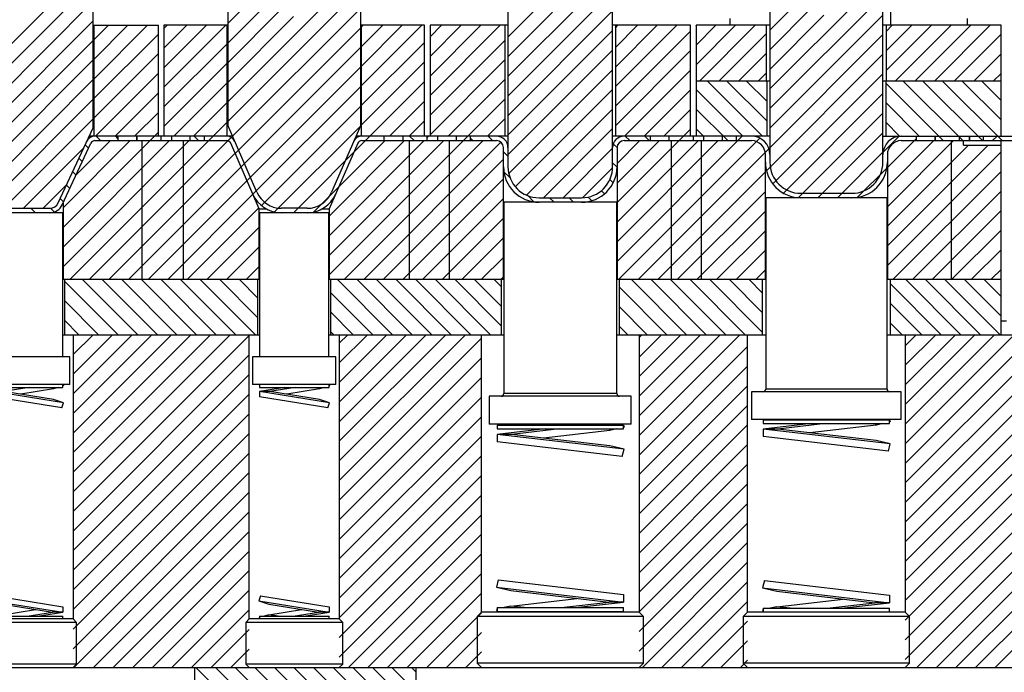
# Model space of a CAD drawing. Header units: inches. Extents: x 1772 to 2706, y -534 to -52.
# Tile 121 of 256: x 1892.8 to 1901.68, y -469.21 to -463.32. Entities that reach past the tile are written whole.
import ezdxf

# ---------------------------------------------------------------- set-up
doc = ezdxf.new("R2010")
doc.units = ezdxf.units.IN
doc.header["$LTSCALE"] = 0.5
doc.header["$MEASUREMENT"] = 0
doc.layers.add('SID-M-F', color=202, linetype='Continuous')
doc.layers.add('SID-M-S', color=105, linetype='Continuous')
pattern_1 = [(135, (1911.96165, -610.47791), (-0.08838835, -0.08838835), [])]

msp = doc.modelspace()

# ---------------------------------------------------------------- hatches: boundary and pattern name
at = {"layer": 'SID-M-F'}
h = msp.add_hatch(dxfattribs=at)
h.set_pattern_fill('ANSI31', color=256, angle=90, style=0)
h.set_pattern_definition(pattern_1)
h.paths.add_polyline_path([(1894.17014, -464.41473), (1894.17014, -464.37473), (1894.07841, -464.37473), (1894.07841, -464.41473)], flags=0)
h = msp.add_hatch(dxfattribs=at)
h.set_pattern_fill('ANSI31', color=256, angle=90, style=0)
h.set_pattern_definition(pattern_1)
h.paths.add_polyline_path([(1898.97014, -464.41473), (1898.97014, -464.37473), (1898.87841, -464.37473), (1898.87841, -464.41473)], flags=0)

# ---------------------------------------------------------------- linework, layer by layer
at = {"layer": 'SID-M-F', "linetype": 'Continuous'}
for p, q in [((1892.29091, -463.97855), (1894.37473, -461.89473)), ((1894.67841, -464.06593), (1896.84961, -461.89473)), ((1897.20641, -463.83602), (1899.1477, -461.89473)), ((1899.56841, -463.9489), (1901.62258, -461.89473)), ((1894.67841, -463.35882), (1895.12216, -462.91507)), ((1897.20641, -464.0128), (1898.26591, -462.9533)), ((1892.29091, -464.15533), (1893.44091, -463.00533)), ((1899.56841, -464.12567), (1900.67841, -463.01567)), ((1894.67841, -464.2427), (1895.85341, -463.0677)), ((1894.67841, -463.5356), (1895.12216, -463.09185)), ((1899.56841, -463.41857), (1899.92216, -463.06482)), ((1892.30167, -464.32134), (1893.46591, -463.15711)), ((1894.67841, -463.71237), (1895.16207, -463.22871)), ((1894.7221, -464.37579), (1895.87841, -463.21948)), ((1897.20641, -463.48247), (1897.52216, -463.16672)), ((1899.56841, -463.59534), (1899.94519, -463.21856)), ((1894.67841, -463.88915), (1895.2725, -463.29506)), ((1897.20641, -464.18958), (1898.15041, -463.24558)), ((1897.20641, -463.65925), (1897.60884, -463.25681)), ((1899.56841, -464.30245), (1900.58841, -463.28245)), ((1899.56841, -463.77212), (1900.05561, -463.28492)), ((1892.35789, -464.4419), (1893.46591, -463.33388)), ((1893.47091, -463.50566), (1893.60184, -463.37473)), ((1893.47091, -463.68244), (1893.77862, -463.37473)), ((1893.47091, -463.85921), (1893.95539, -463.37473)), ((1893.60994, -465.66473), (1895.87841, -463.39626)), ((1894.10341, -463.40349), (1894.13217, -463.37473)), ((1894.10341, -463.58027), (1894.30895, -463.37473)), ((1894.10341, -463.75704), (1894.48572, -463.37473)), ((1894.10341, -463.93382), (1894.6625, -463.37473)), ((1895.88341, -463.39126), (1895.89994, -463.37473)), ((1895.88341, -463.56803), (1896.07671, -463.37473)), ((1895.88341, -463.74481), (1896.25349, -463.37473)), ((1895.88341, -463.92159), (1896.43027, -463.37473)), ((1896.50341, -463.47836), (1896.60704, -463.37473)), ((1896.50341, -463.65514), (1896.78382, -463.37473)), ((1896.50341, -463.83192), (1896.9606, -463.37473)), ((1896.50341, -464.00869), (1897.13737, -463.37473)), ((1898.17541, -463.39735), (1898.19803, -463.37473)), ((1898.17541, -463.57413), (1898.37481, -463.37473)), ((1898.17541, -463.75091), (1898.55159, -463.37473)), ((1898.17541, -463.92768), (1898.72836, -463.37473)), ((1898.90341, -463.37646), (1898.90514, -463.37473)), ((1898.90341, -463.55324), (1899.08192, -463.37473)), ((1898.90341, -463.73001), (1899.25869, -463.37473)), ((1898.93547, -463.87473), (1899.43547, -463.37473)), ((1900.61841, -463.42923), (1900.67291, -463.37473)), ((1900.61841, -463.606), (1900.84968, -463.37473)), ((1900.61841, -463.78278), (1901.02646, -463.37473)), ((1900.70324, -463.87473), (1901.20324, -463.37473)), ((1900.88001, -463.87473), (1901.38001, -463.37473)), ((1901.05679, -463.87473), (1901.55679, -463.37473)), ((1893.47091, -464.03599), (1894.05341, -463.45349)), ((1897.20641, -464.36635), (1898.15041, -463.42235)), ((1898.17541, -464.10446), (1898.85341, -463.42646)), ((1899.11225, -463.87473), (1899.53841, -463.44857)), ((1899.56841, -464.47923), (1900.58841, -463.45923)), ((1901.23357, -463.87473), (1901.65341, -463.45489)), ((1892.4141, -464.56246), (1893.46591, -463.51066)), ((1893.78671, -465.66473), (1895.87841, -463.57303)), ((1894.10341, -464.1106), (1894.67341, -463.5406)), ((1895.88341, -464.09836), (1896.45341, -463.52836)), ((1896.50341, -464.18547), (1897.18141, -463.50747)), ((1893.47091, -464.21277), (1894.05341, -463.63027)), ((1897.20641, -464.54313), (1898.15041, -463.59913)), ((1898.17541, -464.28124), (1898.85341, -463.60324)), ((1899.28902, -463.87473), (1899.53841, -463.62534)), ((1899.53873, -464.68568), (1900.58841, -463.636)), ((1901.41034, -463.87473), (1901.65341, -463.63166)), ((1892.47032, -464.68302), (1893.46591, -463.68744)), ((1893.96349, -465.66473), (1895.87841, -463.74981)), ((1894.10341, -464.28737), (1894.67341, -463.71737)), ((1895.88341, -464.27514), (1896.45341, -463.70514)), ((1896.50341, -464.36225), (1897.18141, -463.68425)), ((1893.48572, -464.37473), (1894.05341, -463.80704)), ((1897.21432, -464.712), (1898.15041, -463.77591)), ((1898.25869, -464.37473), (1898.85341, -463.78001)), ((1899.4658, -463.87473), (1899.53841, -463.80212)), ((1899.59606, -464.80512), (1900.58841, -463.81278)), ((1901.58712, -463.87473), (1901.65341, -463.80844)), ((1892.52654, -464.80358), (1893.46591, -463.86421)), ((1894.19283, -464.37473), (1894.67341, -463.89415)), ((1894.90643, -464.89856), (1895.87841, -463.92659)), ((1895.9606, -464.37473), (1896.45341, -463.88192)), ((1896.6677, -464.37473), (1897.18141, -463.86102)), ((1899.50165, -464.37473), (1899.00165, -463.87473)), ((1899.54341, -464.23971), (1899.17842, -463.87473)), ((1899.54341, -464.06293), (1899.3552, -463.87473)), ((1899.54341, -463.88616), (1899.53198, -463.87473)), ((1901.13264, -464.41473), (1900.61341, -463.8955)), ((1901.30941, -464.41473), (1900.76941, -463.87473)), ((1901.48619, -464.41473), (1900.94619, -463.87473)), ((1901.66297, -464.41473), (1901.12297, -463.87473)), ((1901.65341, -464.22839), (1901.29974, -463.87473)), ((1901.65341, -464.05161), (1901.47652, -463.87473)), ((1901.65341, -463.87484), (1901.6533, -463.87473)), ((1893.6625, -464.37473), (1894.05341, -463.98382)), ((1897.27265, -464.83044), (1898.15041, -463.95268)), ((1898.43547, -464.37473), (1898.85341, -463.95679)), ((1899.32487, -464.37473), (1898.90341, -463.95326)), ((1899.69025, -464.88771), (1900.58841, -463.98956)), ((1892.58276, -464.92414), (1893.46591, -464.04099)), ((1894.36961, -464.37473), (1894.67341, -464.07093)), ((1894.98321, -464.99856), (1895.87841, -464.10336)), ((1895.59341, -465.6258), (1897.18141, -464.0378)), ((1896.13737, -464.37473), (1896.45341, -464.05869)), ((1900.91586, -464.37473), (1900.61341, -464.07227)), ((1893.83928, -464.37473), (1894.05341, -464.1606)), ((1897.37454, -464.90533), (1898.15041, -464.12946)), ((1898.61225, -464.37473), (1898.85341, -464.13357)), ((1899.18809, -464.41473), (1898.90341, -464.13004)), ((1899.8269, -464.92785), (1900.58841, -464.16633)), ((1892.66212, -465.02155), (1893.46591, -464.21777)), ((1894.54638, -464.37473), (1894.67341, -464.2477)), ((1895.10115, -465.0574), (1895.87482, -464.28372)), ((1896.31415, -464.37473), (1896.45341, -464.23547)), ((1897.02126, -464.37473), (1897.18141, -464.21458)), ((1900.73908, -464.37473), (1900.61341, -464.24905)), ((1893.19341, -465.19737), (1894.05341, -464.33737)), ((1893.25638, -465.66473), (1894.54638, -464.37473)), ((1893.53124, -464.41473), (1893.49124, -464.37473)), ((1893.69091, -464.39762), (1893.66802, -464.37473)), ((1894.41512, -464.41473), (1894.37512, -464.37473)), ((1895.2706, -465.06473), (1895.9606, -464.37473)), ((1896.35967, -464.41473), (1896.31967, -464.37473)), ((1896.47841, -464.38725), (1896.49093, -464.37473)), ((1897.06677, -464.41473), (1897.02677, -464.37473)), ((1897.52692, -464.92973), (1898.15041, -464.30624)), ((1898.19041, -465.50367), (1899.31935, -464.37473)), ((1898.30421, -464.41473), (1898.26421, -464.37473)), ((1898.48099, -464.41473), (1898.44099, -464.37473)), ((1898.74902, -464.41473), (1898.85341, -464.31034)), ((1898.97132, -464.37473), (1898.90341, -464.30682)), ((1900.00179, -464.92973), (1900.58841, -464.34311)), ((1900.59057, -464.51772), (1900.7314, -464.37689)), ((1901.57745, -464.41473), (1901.61745, -464.37473)), ((1893.19341, -465.0206), (1893.79928, -464.41473)), ((1893.19341, -465.37415), (1894.15283, -464.41473)), ((1893.19341, -465.55093), (1894.32961, -464.41473)), ((1893.31003, -464.7272), (1893.6225, -464.41473)), ((1893.42353, -464.48379), (1893.39343, -464.45369)), ((1893.43316, -465.66473), (1894.7111, -464.38678)), ((1895.45429, -465.05781), (1896.09737, -464.41473)), ((1895.59341, -465.09547), (1896.27415, -464.41473)), ((1895.59341, -465.27225), (1896.45093, -464.41473)), ((1895.59341, -465.44902), (1896.6277, -464.41473)), ((1895.73126, -465.66473), (1896.98126, -464.41473)), ((1895.90803, -465.66473), (1897.14336, -464.42941)), ((1896.89, -464.41473), (1896.86591, -464.39064)), ((1898.19041, -464.4777), (1898.15656, -464.44386)), ((1898.19041, -464.61979), (1898.39547, -464.41473)), ((1898.19041, -464.79657), (1898.57225, -464.41473)), ((1898.19041, -464.97334), (1898.74902, -464.41473)), ((1898.19041, -465.15012), (1898.9258, -464.41473)), ((1898.19041, -465.3269), (1899.10258, -464.41473)), ((1898.20613, -465.66473), (1899.47764, -464.39322)), ((1900.62841, -464.65666), (1900.89091, -464.39416)), ((1900.62841, -464.83344), (1901.04712, -464.41473)), ((1900.62841, -465.01022), (1901.2239, -464.41473)), ((1900.62841, -465.18699), (1901.36067, -464.45473)), ((1900.62841, -465.36377), (1901.53745, -464.45473)), ((1892.83572, -465.02473), (1893.38179, -464.47866)), ((1897.20641, -464.55436), (1897.16641, -464.51436)), ((1897.70369, -464.92973), (1898.15041, -464.48301)), ((1898.38291, -465.66473), (1899.55939, -464.48825)), ((1900.17857, -464.92973), (1900.58841, -464.51989)), ((1900.62841, -465.54055), (1901.65341, -464.51555)), ((1893.36731, -464.60435), (1893.33721, -464.57425)), ((1896.08481, -465.66473), (1897.16641, -464.58313)), ((1898.18998, -464.65405), (1898.15041, -464.61448)), ((1893.31109, -464.72491), (1893.28099, -464.69481)), ((1897.22579, -464.75052), (1897.17038, -464.69511)), ((1897.88157, -464.92863), (1898.14931, -464.66089)), ((1898.55968, -465.66473), (1899.52841, -464.696)), ((1900.36047, -464.9246), (1900.62328, -464.66179)), ((1900.681, -465.66473), (1901.65341, -464.69232)), ((1893.0125, -465.02473), (1893.22733, -464.8099)), ((1893.25488, -464.84547), (1893.22478, -464.81537)), ((1896.26159, -465.66473), (1897.16641, -464.75991)), ((1898.15396, -464.79481), (1898.12454, -464.76539)), ((1894.14027, -465.66473), (1894.90627, -464.89873)), ((1897.44103, -464.96576), (1897.38561, -464.91034)), ((1898.07564, -464.89327), (1898.04736, -464.86498)), ((1898.73646, -465.66473), (1899.52841, -464.87278)), ((1900.85778, -465.66473), (1901.65341, -464.8691)), ((1893.19866, -464.96603), (1893.16856, -464.93593)), ((1896.43836, -465.66473), (1897.16641, -464.93668)), ((1897.62177, -464.96973), (1897.58177, -464.92973)), ((1897.79855, -464.96973), (1897.75855, -464.92973)), ((1897.96072, -464.95512), (1897.9288, -464.9232)), ((1892.9438, -465.06473), (1892.9038, -465.02473)), ((1893.11342, -465.05757), (1893.07992, -465.02407)), ((1894.31704, -465.66473), (1894.95991, -465.02186)), ((1898.91324, -465.66473), (1899.52841, -465.04956)), ((1901.03456, -465.66473), (1901.65341, -465.04588)), ((1896.61514, -465.66473), (1897.16641, -465.11346)), ((1894.49382, -465.66473), (1894.96341, -465.19514)), ((1899.09001, -465.66473), (1899.52841, -465.22633)), ((1901.21133, -465.66473), (1901.65341, -465.22265)), ((1896.79192, -465.66473), (1897.16641, -465.29024)), ((1894.6706, -465.66473), (1894.96341, -465.37192)), ((1899.26679, -465.66473), (1899.52841, -465.40311)), ((1901.38811, -465.66473), (1901.65341, -465.39943)), ((1896.96869, -465.66473), (1897.16641, -465.46701)), ((1894.84737, -465.66473), (1894.96341, -465.54869)), ((1899.44357, -465.66473), (1899.52841, -465.57989)), ((1901.56489, -465.66473), (1901.65341, -465.57621)), ((1893.69025, -466.16473), (1893.20591, -465.68039)), ((1893.86703, -466.16473), (1893.36703, -465.66473)), ((1894.0438, -466.16473), (1893.5438, -465.66473)), ((1894.22058, -466.16473), (1893.72058, -465.66473)), ((1894.39736, -466.16473), (1893.89736, -465.66473)), ((1894.57413, -466.16473), (1894.07413, -465.66473)), ((1894.75091, -466.16473), (1894.25091, -465.66473)), ((1894.92769, -466.16473), (1894.42769, -465.66473)), ((1894.95091, -466.01117), (1894.60446, -465.66473)), ((1894.95091, -465.8344), (1894.78124, -465.66473)), ((1896.16512, -466.16473), (1895.66512, -465.66473)), ((1896.3419, -466.16473), (1895.8419, -465.66473)), ((1896.51868, -466.16473), (1896.01868, -465.66473)), ((1896.69545, -466.16473), (1896.19545, -465.66473)), ((1896.87223, -466.16473), (1896.37223, -465.66473)), ((1897.04901, -466.16473), (1896.54901, -465.66473)), ((1897.14841, -466.08735), (1896.72578, -465.66473)), ((1897.14841, -465.91058), (1896.90256, -465.66473)), ((1897.14841, -465.7338), (1897.07934, -465.66473)), ((1897.14547, -465.66473), (1897.16641, -465.64379)), ((1898.81677, -466.16473), (1898.31677, -465.66473)), ((1898.99355, -466.16473), (1898.49355, -465.66473)), ((1899.17033, -466.16473), (1898.67033, -465.66473)), ((1899.3471, -466.16473), (1898.8471, -465.66473)), ((1899.50341, -466.14425), (1899.02388, -465.66473)), ((1899.50341, -465.96748), (1899.20066, -465.66473)), ((1899.50341, -465.7907), (1899.37743, -465.66473)), ((1901.11487, -466.16473), (1900.65341, -465.70326)), ((1901.29165, -466.16473), (1900.79165, -465.66473)), ((1901.46842, -466.16473), (1900.96842, -465.66473)), ((1901.6452, -466.16473), (1901.1452, -465.66473)), ((1901.65341, -465.99616), (1901.32198, -465.66473)), ((1901.65341, -465.81938), (1901.49875, -465.66473)), ((1895.98835, -466.16473), (1895.60591, -465.78229)), ((1898.64, -466.16473), (1898.20841, -465.73314)), ((1893.51347, -466.16473), (1893.20591, -465.85716)), ((1900.93809, -466.16473), (1900.65341, -465.88004)), ((1895.81157, -466.16473), (1895.60591, -465.95907)), ((1898.46322, -466.16473), (1898.20841, -465.90991)), ((1893.3367, -466.16473), (1893.20591, -466.03394)), ((1900.76132, -466.16473), (1900.65341, -466.05682)), ((1895.63479, -466.16473), (1895.60591, -466.13584)), ((1898.28644, -466.16473), (1898.20841, -466.08669)), ((1893.28466, -466.16678), (1893.28671, -466.16473)), ((1893.28466, -466.34356), (1893.46349, -466.16473)), ((1893.28466, -466.52034), (1893.64027, -466.16473)), ((1893.28466, -466.69711), (1893.81704, -466.16473)), ((1893.28466, -466.87389), (1893.99382, -466.16473)), ((1893.28466, -467.05067), (1894.1706, -466.16473)), ((1893.28466, -467.22744), (1894.34737, -466.16473)), ((1893.28466, -467.40422), (1894.52415, -466.16473)), ((1893.28466, -467.581), (1894.70093, -466.16473)), ((1893.28466, -467.75777), (1894.87216, -466.17027)), ((1895.68466, -466.24166), (1895.76159, -466.16473)), ((1895.68466, -466.41843), (1895.93836, -466.16473)), ((1895.68466, -466.59521), (1896.11514, -466.16473)), ((1895.68466, -466.77199), (1896.29192, -466.16473)), ((1895.68466, -466.94876), (1896.46869, -466.16473)), ((1895.68466, -467.12554), (1896.64547, -466.16473)), ((1895.68466, -467.30232), (1896.82225, -466.16473)), ((1895.68466, -467.47909), (1896.96746, -466.19629)), ((1898.38936, -466.18861), (1898.41324, -466.16473)), ((1898.38936, -466.36538), (1898.59001, -466.16473)), ((1898.38936, -466.54216), (1898.76679, -466.16473)), ((1898.38936, -466.71894), (1898.94357, -466.16473)), ((1898.38936, -466.89571), (1899.12034, -466.16473)), ((1898.38936, -467.07249), (1899.29712, -466.16473)), ((1900.78936, -466.26348), (1900.88811, -466.16473)), ((1900.78936, -466.44026), (1901.06489, -466.16473)), ((1900.78936, -466.61703), (1901.24166, -466.16473)), ((1900.78936, -466.79381), (1901.41844, -466.16473)), ((1900.78936, -466.97059), (1901.59522, -466.16473)), ((1900.78936, -467.14736), (1901.77199, -466.16473)), ((1900.78936, -467.32414), (1901.94877, -466.16473)), ((1900.78936, -467.50092), (1902.12555, -466.16473)), ((1900.78936, -467.67769), (1902.30232, -466.16473)), ((1900.78936, -467.85447), (1902.4791, -466.16473)), ((1900.78936, -468.03125), (1902.65588, -466.16473)), ((1900.78936, -468.20802), (1902.83265, -466.16473)), ((1900.78936, -468.3848), (1903.00943, -466.16473)), ((1900.78936, -468.56158), (1903.18621, -466.16473)), ((1900.78936, -468.73835), (1903.36298, -466.16473)), ((1900.78936, -468.91513), (1903.53976, -466.16473)), ((1900.78936, -469.09191), (1903.71654, -466.16473)), ((1900.89331, -469.16473), (1903.86341, -466.19463)), ((1898.38936, -467.24927), (1899.36746, -466.27117)), ((1893.28466, -467.93455), (1894.87216, -466.34705)), ((1895.68466, -467.65587), (1896.96746, -466.37307)), ((1901.07009, -469.16473), (1903.86341, -466.37141)), ((1898.38936, -467.42604), (1899.36746, -466.44794)), ((1893.28466, -468.11133), (1894.87216, -466.52383)), ((1895.68466, -467.83265), (1896.96746, -466.54985)), ((1901.24687, -469.16473), (1903.86341, -466.54819)), ((1898.38936, -467.60282), (1899.36746, -466.62472)), ((1893.28466, -468.2881), (1894.87216, -466.7006)), ((1895.68466, -468.00942), (1896.96746, -466.72662)), ((1901.42364, -469.16473), (1903.86341, -466.72496)), ((1898.38936, -467.7796), (1899.36746, -466.8015)), ((1893.28466, -468.46488), (1894.87216, -466.87738)), ((1895.68466, -468.1862), (1896.96746, -466.9034)), ((1901.60042, -469.16473), (1903.86341, -466.90174)), ((1898.38936, -467.95637), (1899.36746, -466.97827)), ((1893.28466, -468.64166), (1894.87216, -467.05416)), ((1895.68466, -468.36298), (1896.96746, -467.08018)), ((1898.38936, -468.13315), (1899.36746, -467.15505)), ((1893.28466, -468.81843), (1894.87216, -467.23093)), ((1895.68466, -468.53975), (1896.96746, -467.25695)), ((1898.38936, -468.30993), (1899.36746, -467.33183)), ((1893.28466, -468.99521), (1894.87216, -467.40771)), ((1895.68466, -468.71653), (1896.96746, -467.43373)), ((1898.38936, -468.4867), (1899.36746, -467.5086)), ((1893.29192, -469.16473), (1894.87216, -467.58449)), ((1895.68466, -468.89331), (1896.96746, -467.61051)), ((1898.38936, -468.66348), (1899.36746, -467.68538)), ((1893.46869, -469.16473), (1894.87216, -467.76126)), ((1895.68466, -469.07008), (1896.96746, -467.78728)), ((1898.38936, -468.84026), (1899.36746, -467.86216)), ((1893.64547, -469.16473), (1894.87216, -467.93804)), ((1895.76679, -469.16473), (1896.96746, -467.96406)), ((1898.38936, -469.01703), (1899.36746, -468.03893)), ((1893.82225, -469.16473), (1894.87216, -468.11482)), ((1895.94357, -469.16473), (1896.96746, -468.14084)), ((1893.99902, -469.16473), (1894.87216, -468.29159)), ((1898.41844, -469.16473), (1899.36746, -468.21571)), ((1896.12034, -469.16473), (1896.96746, -468.31761)), ((1894.1758, -469.16473), (1894.87216, -468.46837)), ((1898.59522, -469.16473), (1899.36746, -468.39249)), ((1896.29712, -469.16473), (1896.96746, -468.49439)), ((1894.35258, -469.16473), (1894.87216, -468.64515)), ((1898.77199, -469.16473), (1899.36746, -468.56926)), ((1896.4739, -469.16473), (1896.96746, -468.67117)), ((1894.52935, -469.16473), (1894.87216, -468.82192)), ((1898.94877, -469.16473), (1899.36746, -468.74604)), ((1896.65067, -469.16473), (1896.96746, -468.84794)), ((1894.70613, -469.16473), (1894.87216, -468.9987)), ((1899.12555, -469.16473), (1899.36746, -468.92282)), ((1896.82745, -469.16473), (1896.96746, -469.02472)), ((1896.37841, -471.15098), (1894.39215, -469.16473)), ((1896.37841, -470.97421), (1894.56893, -469.16473)), ((1896.37841, -470.79743), (1894.7457, -469.16473)), ((1896.37841, -470.62065), (1894.92248, -469.16473)), ((1896.37841, -470.44388), (1895.09926, -469.16473)), ((1896.37841, -470.2671), (1895.27603, -469.16473)), ((1896.37841, -470.09032), (1895.45281, -469.16473)), ((1896.37841, -469.91355), (1895.62959, -469.16473)), ((1896.37841, -469.73677), (1895.80637, -469.16473)), ((1896.37841, -469.55999), (1895.98314, -469.16473)), ((1896.37841, -469.38322), (1896.15992, -469.16473)), ((1896.37841, -469.20644), (1896.3367, -469.16473)), ((1899.30232, -469.16473), (1899.36746, -469.09959))]:
    msp.add_line(p, q, dxfattribs=at)
at = {"layer": 'SID-M-S'}
for p, q in [((1894.67841, -461.89473), (1894.67841, -464.2755)), ((1893.46591, -464.29827), (1893.46591, -463.14473)), ((1895.87841, -464.2755), (1895.87841, -463.14473)), ((1897.20641, -463.17473), (1897.20641, -464.64973)), ((1898.15041, -464.64973), (1898.15041, -463.17473)), ((1899.56841, -463.17473), (1899.56841, -464.60973)), ((1900.58841, -464.60973), (1900.58841, -463.17473)), ((1900.65966, -463.37473), (1900.65966, -463.14473)), ((1899.20966, -463.37473), (1899.20966, -463.31473)), ((1901.34716, -463.31473), (1901.34716, -463.37473)), ((1893.46591, -463.37473), (1894.05341, -463.37473)), ((1893.47091, -463.37473), (1893.47091, -464.37473)), ((1894.05341, -464.37473), (1894.05341, -463.37473)), ((1894.10341, -463.37473), (1894.10341, -464.37473)), ((1894.67841, -463.37473), (1894.10341, -463.37473)), ((1894.67341, -464.37473), (1894.67341, -463.37473)), ((1896.45341, -463.37473), (1895.87841, -463.37473)), ((1895.88341, -463.37473), (1895.88341, -464.37473)), ((1896.45341, -464.37473), (1896.45341, -463.37473)), ((1896.50341, -463.37473), (1896.50341, -464.37473)), ((1897.20641, -463.37473), (1896.50341, -463.37473)), ((1897.18141, -464.37473), (1897.18141, -463.37473)), ((1898.85341, -463.37473), (1898.15041, -463.37473)), ((1898.17541, -463.37473), (1898.17541, -464.37473)), ((1898.85341, -464.37473), (1898.85341, -463.37473)), ((1898.90341, -463.37473), (1898.90341, -464.37473)), ((1899.56841, -463.37473), (1898.90341, -463.37473)), ((1899.53841, -463.87473), (1899.53841, -463.37473)), ((1901.65341, -463.37473), (1900.58841, -463.37473)), ((1900.61841, -463.37473), (1900.61841, -463.87473)), ((1901.65341, -464.37473), (1901.65341, -463.37473)), ((1898.90341, -463.87473), (1899.56841, -463.87473)), ((1899.54341, -464.37473), (1899.54341, -463.87473)), ((1900.58841, -463.87473), (1901.65341, -463.87473)), ((1900.61341, -463.87473), (1900.61341, -464.37473)), ((1894.94199, -464.88058), (1894.67841, -464.2755)), ((1895.87841, -464.2755), (1895.61482, -464.88058)), ((1893.15004, -464.97565), (1893.46591, -464.29827)), ((1894.72163, -464.37473), (1893.43025, -464.37473)), ((1893.69091, -464.41473), (1893.69091, -464.37473)), ((1893.85658, -464.37473), (1893.85658, -464.41473)), ((1893.86167, -464.41473), (1893.86167, -464.37473)), ((1894.07841, -464.41473), (1894.07841, -464.37473)), ((1894.17014, -464.37473), (1894.17014, -464.41473)), ((1894.34093, -464.41473), (1894.34093, -464.37473)), ((1894.46591, -464.37473), (1894.46591, -464.41473)), ((1897.20641, -464.37473), (1895.83518, -464.37473)), ((1896.09091, -464.41473), (1896.09091, -464.37473)), ((1896.25658, -464.37473), (1896.25658, -464.41473)), ((1896.26167, -464.41473), (1896.26167, -464.37473)), ((1896.47841, -464.41473), (1896.47841, -464.37473)), ((1896.57014, -464.37473), (1896.57014, -464.41473)), ((1896.74093, -464.41473), (1896.74093, -464.37473)), ((1896.86591, -464.37473), (1896.86591, -464.41473)), ((1899.56841, -464.37473), (1898.15041, -464.37473)), ((1898.49091, -464.41473), (1898.49091, -464.37473)), ((1898.65658, -464.37473), (1898.65658, -464.41473)), ((1898.66167, -464.41473), (1898.66167, -464.37473)), ((1898.87841, -464.41473), (1898.87841, -464.37473)), ((1898.97014, -464.37473), (1898.97014, -464.41473)), ((1899.14093, -464.41473), (1899.14093, -464.37473)), ((1899.26591, -464.37473), (1899.26591, -464.41473)), ((1900.58841, -464.37473), (1903.77014, -464.37473)), ((1900.89091, -464.41473), (1900.89091, -464.37473)), ((1901.05658, -464.37473), (1901.05658, -464.41473)), ((1901.06167, -464.41473), (1901.06167, -464.37473)), ((1901.27841, -464.41473), (1901.27841, -464.37473)), ((1901.37014, -464.37473), (1901.37014, -464.41473)), ((1901.37053, -464.41473), (1901.37053, -464.37473)), ((1901.49514, -464.41473), (1901.49514, -464.37473)), ((1893.18629, -464.99255), (1893.44497, -464.43782)), ((1893.48122, -464.41473), (1894.66922, -464.41473)), ((1893.90341, -464.41473), (1893.90341, -465.66473)), ((1894.27841, -465.66473), (1894.27841, -464.41473)), ((1894.96341, -465.0299), (1894.70589, -464.43875)), ((1895.85092, -464.43875), (1895.59341, -465.0299)), ((1895.88759, -464.41473), (1897.10341, -464.41473)), ((1896.31591, -464.41473), (1896.31591, -465.66473)), ((1896.67841, -465.66473), (1896.67841, -464.41473)), ((1898.25341, -464.41473), (1899.40341, -464.41473)), ((1898.67841, -464.41473), (1898.67841, -465.66473)), ((1898.95341, -465.66473), (1898.95341, -464.41473)), ((1900.75341, -464.41473), (1918.07841, -464.41473)), ((1901.20341, -464.41473), (1901.20341, -465.66473)), ((1901.31591, -464.45473), (1901.31591, -464.41473)), ((1901.31591, -464.45473), (1901.65341, -464.45473)), ((1901.65341, -466.16473), (1901.65341, -464.41473)), ((1897.16641, -465.66473), (1897.16641, -464.47773)), ((1898.19041, -464.47773), (1898.19041, -465.66473)), ((1899.52841, -465.66473), (1899.52841, -464.53973)), ((1900.62841, -464.53973), (1900.62841, -465.66473)), ((1899.84841, -464.88973), (1900.30841, -464.88973)), ((1893.19341, -464.97729), (1893.19341, -465.66473)), ((1897.16891, -464.96973), (1897.16891, -466.69473)), ((1898.18791, -464.96973), (1897.16891, -464.96973)), ((1897.48641, -464.92973), (1897.87041, -464.92973)), ((1898.18791, -466.69473), (1898.18791, -464.96973)), ((1899.53091, -464.92973), (1899.53091, -466.65473)), ((1900.62591, -464.92973), (1899.53091, -464.92973)), ((1900.62591, -466.65473), (1900.62591, -464.92973)), ((1893.19091, -465.06473), (1892.56591, -465.06473)), ((1892.68381, -465.02473), (1893.073, -465.02473)), ((1893.19091, -466.36473), (1893.19091, -465.06473)), ((1894.96341, -465.66473), (1894.96341, -465.0299)), ((1894.96341, -465.0299), (1895.02678, -465.0299)), ((1894.96591, -465.06473), (1894.96591, -466.36473)), ((1895.59091, -465.06473), (1894.96591, -465.06473)), ((1895.3948, -465.02473), (1895.16202, -465.02473)), ((1895.53003, -465.0299), (1895.59341, -465.0299)), ((1895.59091, -466.36473), (1895.59091, -465.06473)), ((1895.59341, -465.0299), (1895.59341, -465.66473)), ((1893.19091, -465.66473), (1894.96591, -465.66473)), ((1893.20591, -465.66473), (1893.20591, -466.16473)), ((1894.95091, -466.16473), (1894.95091, -465.66473)), ((1895.59091, -465.66473), (1897.16891, -465.66473)), ((1895.60591, -465.66473), (1895.60591, -466.16473)), ((1897.14841, -466.16473), (1897.14841, -465.66473)), ((1898.18791, -465.66473), (1899.53091, -465.66473)), ((1898.20841, -465.66473), (1898.20841, -466.16473)), ((1899.50341, -466.16473), (1899.50341, -465.66473)), ((1900.62591, -465.66473), (1901.65341, -465.66473)), ((1900.65341, -465.66473), (1900.65341, -466.16473)), ((1901.65341, -466.03973), (1901.70341, -466.03973)), ((1893.19091, -466.16473), (1894.96591, -466.16473)), ((1893.28466, -466.16473), (1893.28466, -468.72723)), ((1894.87216, -468.72723), (1894.87216, -466.16473)), ((1895.59091, -466.16473), (1897.16891, -466.16473)), ((1895.68466, -466.16473), (1895.68466, -468.72723)), ((1896.96746, -468.66473), (1896.96746, -466.16473)), ((1898.18791, -466.16473), (1899.53091, -466.16473)), ((1898.38936, -466.16473), (1898.38936, -468.66473)), ((1899.36746, -468.66473), (1899.36746, -466.16473)), ((1900.62591, -466.16473), (1903.89415, -466.16473)), ((1900.78936, -466.16473), (1900.78936, -468.66473)), ((1893.25341, -466.36473), (1892.50341, -466.36473)), ((1893.25341, -466.61473), (1893.25341, -466.36473)), ((1894.90341, -466.36473), (1894.90341, -466.61473)), ((1895.65341, -466.36473), (1894.90341, -466.36473)), ((1895.65341, -466.61473), (1895.65341, -466.36473)), ((1893.25341, -466.61473), (1892.50341, -466.61473)), ((1892.56443, -466.63913), (1893.19238, -466.63913)), ((1893.19763, -466.77716), (1892.56443, -466.67572)), ((1892.88777, -466.63913), (1892.65931, -466.67572)), ((1893.1075, -466.74752), (1892.65931, -466.67572)), ((1893.1075, -466.65272), (1892.81162, -466.70012)), ((1893.1075, -466.65272), (1893.10302, -466.63913)), ((1893.14885, -466.63913), (1893.1075, -466.65272)), ((1893.19238, -466.63913), (1893.19238, -466.61473)), ((1893.19763, -466.62309), (1893.19238, -466.62481)), ((1893.19488, -466.61473), (1893.19763, -466.62309)), ((1895.65341, -466.61473), (1894.90341, -466.61473)), ((1894.96443, -466.61473), (1894.96443, -466.63913)), ((1894.96443, -466.63913), (1895.59238, -466.63913)), ((1895.19289, -466.63913), (1894.96443, -466.67572)), ((1894.96443, -466.67572), (1894.96443, -466.72452)), ((1895.59763, -466.77716), (1894.96443, -466.67572)), ((1895.05931, -466.67572), (1894.96443, -466.67572)), ((1895.28777, -466.63913), (1895.05931, -466.67572)), ((1895.5075, -466.74752), (1895.05931, -466.67572)), ((1895.5075, -466.65272), (1895.21162, -466.70012)), ((1895.5075, -466.65272), (1895.50302, -466.63913)), ((1895.54885, -466.63913), (1895.5075, -466.65272)), ((1895.59238, -466.63913), (1895.59238, -466.61473)), ((1895.59763, -466.62309), (1895.59238, -466.62481)), ((1895.59488, -466.61473), (1895.59763, -466.62309)), ((1899.40341, -466.67973), (1899.40341, -466.92973)), ((1900.75341, -466.67973), (1899.40341, -466.67973)), ((1900.62591, -466.65473), (1899.53091, -466.65473)), ((1900.75341, -466.92973), (1900.75341, -466.67973)), ((1893.18239, -466.82351), (1892.56443, -466.72452)), ((1893.19763, -466.77716), (1893.1075, -466.74752)), ((1893.18239, -466.82351), (1893.19763, -466.77716)), ((1895.58239, -466.82351), (1894.96443, -466.72452)), ((1895.59763, -466.77716), (1895.5075, -466.74752)), ((1895.58239, -466.82351), (1895.59763, -466.77716)), ((1897.03791, -466.71973), (1897.03791, -466.96973)), ((1898.31891, -466.71973), (1897.03791, -466.71973)), ((1898.18791, -466.69473), (1897.16891, -466.69473)), ((1898.31891, -466.96973), (1898.31891, -466.71973)), ((1900.75341, -466.92973), (1899.40341, -466.92973)), ((1899.50951, -466.93073), (1899.50951, -466.96434)), ((1899.50951, -466.93073), (1900.64911, -466.93073)), ((1900.6473, -466.96434), (1900.6473, -466.93073)), ((1900.65329, -466.94837), (1900.6473, -466.94979)), ((1900.64911, -466.93073), (1900.65329, -466.94837)), ((1898.31891, -466.96973), (1897.03791, -466.96973)), ((1897.10951, -466.97973), (1897.10951, -467.01334)), ((1897.10951, -466.97973), (1898.24911, -466.97973)), ((1897.10951, -467.01334), (1898.2473, -467.01334)), ((1897.54112, -467.01334), (1897.10951, -467.06375)), ((1897.67183, -467.01334), (1897.24022, -467.06375)), ((1898.1261, -467.0275), (1897.52796, -467.09737)), ((1898.1261, -467.0275), (1898.12275, -467.01334)), ((1898.18588, -467.01334), (1898.1261, -467.0275)), ((1898.2473, -467.01334), (1898.2473, -466.97973)), ((1898.25329, -466.99737), (1898.2473, -466.99879)), ((1898.24911, -466.97973), (1898.25329, -466.99737)), ((1899.50951, -466.96434), (1900.6473, -466.96434)), ((1899.94112, -466.96434), (1899.50951, -467.01475)), ((1899.50951, -467.01475), (1899.50951, -467.08198)), ((1900.65329, -467.14836), (1899.50951, -467.01475)), ((1899.64022, -467.01475), (1899.50951, -467.01475)), ((1900.07183, -466.96434), (1899.64022, -467.01475)), ((1900.5261, -467.11823), (1899.64022, -467.01475)), ((1900.5261, -466.9785), (1899.92796, -467.04837)), ((1900.5261, -466.9785), (1900.52275, -466.96434)), ((1900.58588, -466.96434), (1900.5261, -466.9785)), ((1897.10951, -467.06375), (1897.10951, -467.13098)), ((1898.25329, -467.19736), (1897.10951, -467.06375)), ((1897.24022, -467.06375), (1897.10951, -467.06375)), ((1898.2378, -467.26277), (1897.10951, -467.13098)), ((1898.1261, -467.16723), (1897.24022, -467.06375)), ((1900.6378, -467.21377), (1899.50951, -467.08198)), ((1900.65329, -467.14836), (1900.5261, -467.11823)), ((1898.25329, -467.19736), (1898.1261, -467.16723)), ((1898.2378, -467.26277), (1898.25329, -467.19736)), ((1900.6378, -467.21377), (1900.65329, -467.14836)), ((1897.11902, -468.37574), (1897.10352, -468.44115)), ((1897.11902, -468.37574), (1898.2473, -468.50753)), ((1897.10352, -468.44115), (1897.23071, -468.47128)), ((1897.10352, -468.44115), (1898.2473, -468.57476)), ((1899.51902, -468.38174), (1899.50352, -468.44715)), ((1899.50352, -468.44715), (1900.6473, -468.58076)), ((1899.50352, -468.44715), (1899.63071, -468.47728)), ((1899.51902, -468.38174), (1900.6473, -468.51353)), ((1892.57443, -468.5185), (1893.19238, -468.61749)), ((1894.97443, -468.5185), (1894.95918, -468.56485)), ((1894.97443, -468.5185), (1895.59238, -468.61749)), ((1897.23071, -468.47128), (1898.1166, -468.57476)), ((1897.23071, -468.61101), (1897.82886, -468.54114)), ((1898.2473, -468.50753), (1898.2473, -468.57476)), ((1899.63071, -468.47728), (1900.5166, -468.58076)), ((1899.63071, -468.61701), (1900.22886, -468.54714)), ((1900.6473, -468.51353), (1900.6473, -468.58076)), ((1892.55918, -468.56485), (1893.19238, -468.66629)), ((1892.64932, -468.59449), (1893.0975, -468.66629)), ((1892.64932, -468.68929), (1892.9452, -468.64189)), ((1893.19238, -468.61749), (1893.19238, -468.66629)), ((1894.95918, -468.56485), (1895.04932, -468.59449)), ((1894.95918, -468.56485), (1895.59238, -468.66629)), ((1895.04932, -468.59449), (1895.4975, -468.66629)), ((1895.04932, -468.68929), (1895.3452, -468.64189)), ((1895.59238, -468.61749), (1895.59238, -468.66629)), ((1897.10951, -468.63972), (1897.10352, -468.64114)), ((1897.10352, -468.64114), (1897.1077, -468.65878)), ((1897.10951, -468.62517), (1898.2473, -468.62517)), ((1897.10951, -468.62517), (1897.10951, -468.65878)), ((1897.23071, -468.61101), (1897.17094, -468.62517)), ((1897.35191, -468.62517), (1897.23071, -468.61101)), ((1897.68499, -468.62517), (1898.1166, -468.57476)), ((1897.8157, -468.62517), (1898.2473, -468.57476)), ((1898.2473, -468.57476), (1898.1166, -468.57476)), ((1898.2473, -468.65878), (1898.2473, -468.62517)), ((1899.50951, -468.64572), (1899.50352, -468.64714)), ((1899.50951, -468.63117), (1900.6473, -468.63117)), ((1899.50951, -468.63117), (1899.50951, -468.66473)), ((1899.63071, -468.61701), (1899.57094, -468.63117)), ((1899.75191, -468.63117), (1899.63071, -468.61701)), ((1900.08499, -468.63117), (1900.5166, -468.58076)), ((1900.2157, -468.63117), (1900.6473, -468.58076)), ((1900.6473, -468.58076), (1900.5166, -468.58076)), ((1900.6473, -468.66473), (1900.6473, -468.63117)), ((1893.28466, -468.72723), (1892.47216, -468.72723)), ((1892.56443, -468.70288), (1893.19238, -468.70288)), ((1892.86904, -468.70288), (1893.0975, -468.66629)), ((1892.96392, -468.70288), (1893.19238, -468.66629)), ((1893.19238, -468.66629), (1893.0975, -468.66629)), ((1893.19238, -468.72723), (1893.19238, -468.70288)), ((1893.31591, -468.75848), (1893.28466, -468.72723)), ((1894.87216, -468.72723), (1894.84091, -468.75848)), ((1895.68466, -468.72723), (1894.87216, -468.72723)), ((1894.96443, -468.7172), (1894.95918, -468.71892)), ((1894.95918, -468.71892), (1894.96191, -468.72723)), ((1894.96443, -468.70288), (1895.59238, -468.70288)), ((1894.96443, -468.70288), (1894.96443, -468.72723)), ((1895.04932, -468.68929), (1895.00796, -468.70288)), ((1895.1342, -468.70288), (1895.04932, -468.68929)), ((1895.26904, -468.70288), (1895.4975, -468.66629)), ((1895.36392, -468.70288), (1895.59238, -468.66629)), ((1895.59238, -468.66629), (1895.4975, -468.66629)), ((1895.59238, -468.72723), (1895.59238, -468.70288)), ((1895.71591, -468.75848), (1895.68466, -468.72723)), ((1896.96746, -468.66473), (1896.92841, -468.70378)), ((1896.92841, -468.70378), (1896.92841, -469.12568)), ((1898.42841, -468.70378), (1896.92841, -468.70378)), ((1898.38936, -468.66473), (1896.96746, -468.66473)), ((1897.1077, -468.65878), (1898.2473, -468.65878)), ((1898.42841, -468.70378), (1898.38936, -468.66473)), ((1898.42841, -469.12568), (1898.42841, -468.70378)), ((1899.36746, -468.66473), (1899.32841, -468.70378)), ((1899.32841, -468.70378), (1899.32841, -469.12568)), ((1900.82841, -468.70378), (1899.32841, -468.70378)), ((1900.78936, -468.66473), (1899.36746, -468.66473)), ((1899.50352, -468.64714), (1899.50769, -468.66473)), ((1900.82841, -468.70378), (1900.78936, -468.66473)), ((1900.82841, -469.12568), (1900.82841, -468.70378)), ((1893.31591, -468.75848), (1892.44091, -468.75848)), ((1893.31591, -469.13348), (1893.31591, -468.75848)), ((1894.84091, -468.75848), (1894.84091, -469.13348)), ((1895.71591, -468.75848), (1894.84091, -468.75848)), ((1895.71591, -469.13348), (1895.71591, -468.75848)), ((1873.62841, -469.16473), (1919.12841, -469.16473)), ((1893.31591, -469.13348), (1892.44091, -469.13348)), ((1893.28466, -469.16473), (1893.31591, -469.13348)), ((1894.37841, -469.16473), (1894.37841, -474.16473)), ((1894.84091, -469.13348), (1894.87216, -469.16473)), ((1895.71591, -469.13348), (1894.84091, -469.13348)), ((1895.68466, -469.16473), (1895.71591, -469.13348)), ((1896.37841, -474.16473), (1896.37841, -469.16473)), ((1896.92841, -469.12568), (1896.96746, -469.16473)), ((1898.42841, -469.12568), (1896.92841, -469.12568)), ((1898.38936, -469.16473), (1898.42841, -469.12568)), ((1899.32841, -469.12568), (1899.36746, -469.16473)), ((1900.82841, -469.12568), (1899.32841, -469.12568)), ((1900.78936, -469.16473), (1900.82841, -469.12568))]:
    msp.add_line(p, q, dxfattribs=at)
for centre, radius, start, end in [((1893.48122, -464.45473), 0.08, 90, 155), ((1894.66922, -464.45473), 0.08, 23.538733, 90), ((1895.88759, -464.45473), 0.08, 90, 156.461267), ((1897.10341, -464.47773), 0.103, 0, 90), ((1898.25341, -464.47773), 0.103, 90, 180), ((1899.40341, -464.53973), 0.165, 0, 90), ((1900.75341, -464.53973), 0.165, 90, 180), ((1893.48122, -464.45473), 0.04, 90, 155), ((1894.66922, -464.45473), 0.04, 23.538733, 90), ((1895.88759, -464.45473), 0.04, 90, 156.461267), ((1897.10341, -464.47773), 0.063, 0, 90), ((1898.25341, -464.47773), 0.063, 90, 180), ((1899.40341, -464.53973), 0.125, 0, 90), ((1900.75341, -464.53973), 0.125, 90, 180), ((1897.48641, -464.64973), 0.32, 180, 270), ((1897.48641, -464.64973), 0.28, 180, 270), ((1897.87041, -464.64973), 0.32, 270, 0), ((1897.87041, -464.64973), 0.28, 270, 0), ((1899.84841, -464.60973), 0.32, 180, 270), ((1899.84841, -464.60973), 0.28, 180, 270), ((1900.30841, -464.60973), 0.32, 270, 0), ((1900.30841, -464.60973), 0.28, 270, 0), ((1895.16202, -464.78473), 0.28, 203.538733, 270), ((1895.16202, -464.78473), 0.24, 203.538733, 270), ((1895.3948, -464.78473), 0.24, 270, 336.461267), ((1895.3948, -464.78473), 0.28, 270, 336.461267), ((1893.073, -464.93973), 0.085, 270, 335), ((1893.073, -464.93973), 0.125, 270, 335), ((1899.50591, -466.65473), 0.025, 270, 0), ((1900.65091, -466.65473), 0.025, 180, 270), ((1897.14391, -466.69473), 0.025, 270, 0), ((1898.21291, -466.69473), 0.025, 180, 270)]:
    msp.add_arc(centre, radius, start, end, dxfattribs=at)

doc.saveas('drawing.dxf')
